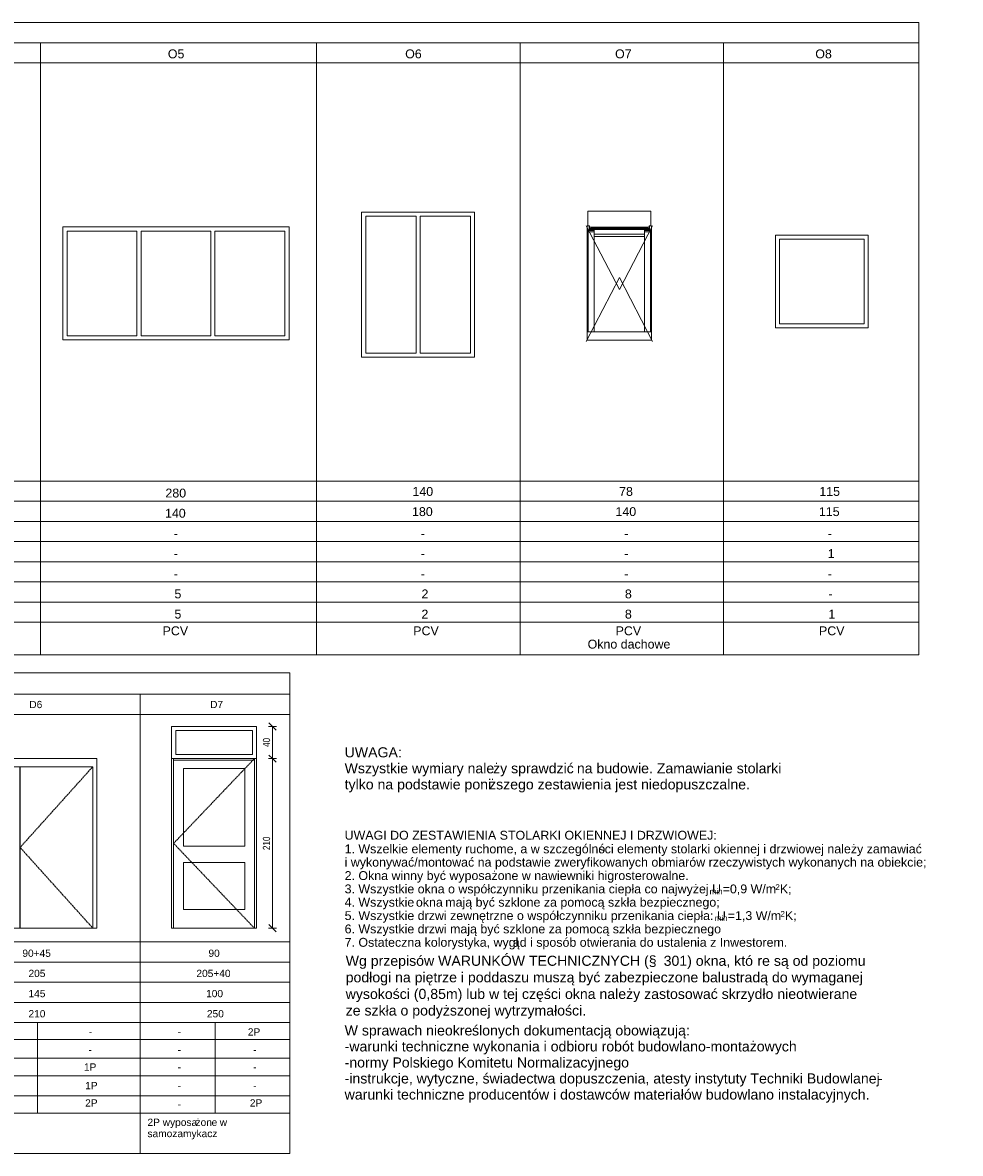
# Model space of a CAD drawing. Header units: centimetres. Extents: x 146 to 2652, y 520 to 1921.
# Tile 2 of 2: x 1490 to 2652, y 520 to 1921. Entities that reach past the tile are written whole.
import ezdxf

# ---------------------------------------------------------------- set-up
doc = ezdxf.new("R2010")
doc.units = ezdxf.units.CM
doc.linetypes.add('Tiret', pattern=[1.2, 0.6, -0.6])
doc.linetypes.add('Środek _2_', pattern=[3.175, 0.635, -0.475, 1.59, -0.475])
for name, color, linetype, lineweight in [('A-ANNO-DIMS', 211, 'Continuous', 9), ('A-ANNO-DIMS-50', 211, 'Continuous', 9), ('A-DETL-THIN', 151, 'Continuous', 18), ('A-DOOR', 31, 'Tiret', 18), ('A-DOOR-FRAM', 31, 'Continuous', 18), ('A-GLAZ', 151, 'Continuous', 18), ('G-ANNO-TEXT', 231, 'Continuous', 9)]:
    doc.layers.add(name, color=color, linetype=linetype, lineweight=lineweight)
doc.styles.add('Arial', font='arial.ttf', dxfattribs={"height": 11})
doc.styles.add('Arial_1', font='arial.ttf', dxfattribs={"height": 9})
doc.styles.add('Arial_2', font='arial.ttf', dxfattribs={"height": 7.1488})
doc.styles.add('Arial_3', font='arial.ttf', dxfattribs={"height": 12.5})
doc.styles.add('Arial_4', font='arial.ttf', dxfattribs={"width": 0.8, "height": 9})
doc.styles.add('Arial_B', font='arial.ttf', dxfattribs={"height": 11})
doc.styles.add('Arial_B_1', font='arial.ttf', dxfattribs={"height": 12.5})
doc.dimstyles.new('Przekątna_-_1_8_mm_Arial', dxfattribs={"dimscale": 30.48, "dimtxt": 9.182335, "dimasz": 0.295276, "dimexe": 0.164042, "dimexo": 0.0625, "dimgap": 0.008202, "dimtad": 1, "dimdec": 0, "dimdsep": 46, "dimtxsty": 'Arial_4', "dimblk1": 'OBLIQUE', "dimblk2": 'OBLIQUE', "dimsah": 1, "dimcen": 0.09, "dimazin": 0, "dimtfac": 1, "dimtdec": 4, "dimtix": 1, "dimtmove": 0, "dimatfit": 3, "dimfxl": 0.164042, "dimfxlon": 1, "dimtvp": 1, "dimtolj": 1, "dimtzin": 0, "dimarcsym": 2})

# ---------------------------------------------------------------- blocks, each defined once
blk = doc.blocks.new('Family - ___-777193-Zestawienie stolarki')
at = {"layer": 'A-GLAZ'}
for p, q in [((1540.1, 1527.9), (1540.1, 1667.9)), ((1540.1, 1667.9), (1820.1, 1667.9)), ((1820.1, 1667.9), (1540.1, 1667.9)), ((1540.1, 1667.9), (1540.1, 1527.9)), ((1820.1, 1667.9), (1820.1, 1527.9)), ((1820.1, 1527.9), (1820.1, 1667.9)), ((1545.1, 1532.9), (1545.1, 1662.8)), ((1545.1, 1662.8), (1631.7, 1662.8)), ((1631.7, 1662.8), (1631.7, 1532.9)), ((1636.8, 1532.9), (1636.8, 1662.8)), ((1636.8, 1662.8), (1723.3, 1662.8)), ((1723.3, 1662.8), (1723.3, 1532.9)), ((1728.4, 1532.9), (1728.4, 1662.8)), ((1728.4, 1662.8), (1815, 1662.8)), ((1815, 1662.8), (1815, 1532.9)), ((1820.1, 1527.9), (1540.1, 1527.9)), ((1540.1, 1527.9), (1820.1, 1527.9)), ((1631.7, 1532.9), (1545.1, 1532.9)), ((1723.3, 1532.9), (1636.8, 1532.9)), ((1815, 1532.9), (1728.4, 1532.9))]:
    blk.add_line(p, q, dxfattribs=at)
blk = doc.blocks.new('Family - ___-778025-Zestawienie stolarki')
at = {"layer": 'A-GLAZ'}
for p, q in [((1910, 1506.3), (1910, 1686.3)), ((1910, 1686.3), (2050, 1686.3)), ((2050, 1686.3), (1910, 1686.3)), ((1910, 1686.3), (1910, 1506.3)), ((2050, 1686.3), (2050, 1506.3)), ((2050, 1506.3), (2050, 1686.3)), ((1915.1, 1511.4), (1915.1, 1681.2)), ((1915.1, 1681.2), (1977.5, 1681.2)), ((1977.5, 1681.2), (1977.5, 1511.4)), ((1982.6, 1511.4), (1982.6, 1681.2)), ((1982.6, 1681.2), (2044.9, 1681.2)), ((2044.9, 1681.2), (2044.9, 1511.4)), ((2050, 1506.3), (1910, 1506.3)), ((1910, 1506.3), (2050, 1506.3)), ((1977.5, 1511.4), (1915.1, 1511.4)), ((2044.9, 1511.4), (1982.6, 1511.4))]:
    blk.add_line(p, q, dxfattribs=at)
blk = doc.blocks.new('Family - ___-778473-Zestawienie stolarki')
at = {"layer": 'A-GLAZ'}
for p, q in [((2190.3, 1687.5), (2190.3, 1669.4)), ((2268.3, 1687.5), (2190.3, 1687.5)), ((2268.3, 1669.4), (2268.3, 1687.5)), ((2188.3, 1669.4), (2229.3, 1590.2)), ((2189.5, 1669.4), (2192.1, 1669.4)), ((2189.5, 1669.4), (2189.5, 1538)), ((2192.1, 1669.4), (2192.2, 1669.4)), ((2192.1, 1663.9), (2192.1, 1669.4)), ((2192.2, 1669.4), (2192.2, 1663.9)), ((2192.2, 1667.5), (2194.5, 1667.5)), ((2194.5, 1667.5), (2264.1, 1667.5)), ((2194.5, 1667.5), (2194.5, 1666.1)), ((2229.3, 1590.2), (2270.3, 1669.4)), ((2264.1, 1667.5), (2266.4, 1667.5)), ((2264.1, 1667.5), (2264.1, 1666.1)), ((2266.4, 1669.4), (2266.5, 1669.4)), ((2266.4, 1663.9), (2266.4, 1669.4)), ((2266.5, 1669.4), (2269.1, 1669.4)), ((2266.5, 1669.4), (2266.5, 1663.9)), ((2269.1, 1538), (2269.1, 1669.4)), ((2198.1, 1663.9), (2190.6, 1663.9)), ((2190.6, 1663.9), (2190.6, 1663.6)), ((2190.6, 1663.6), (2198.1, 1663.6)), ((2190.6, 1661.6), (2190.6, 1663.6)), ((2198.1, 1661.6), (2190.6, 1661.6)), ((2190.6, 1596.2), (2190.6, 1661.6)), ((2192.3, 1664.7), (2192.3, 1666.1)), ((2266.4, 1666.1), (2192.3, 1666.1)), ((2192.3, 1663.9), (2192.3, 1664.7)), ((2192.3, 1664.7), (2266.4, 1664.7)), ((2264.1, 1666.2), (2194.5, 1666.2)), ((2198.1, 1663.6), (2198.1, 1663.9)), ((2198.1, 1663.6), (2198.1, 1661.6)), ((2198.1, 1661.6), (2198.1, 1596.2)), ((2260.5, 1659.1), (2198.1, 1659.1)), ((2198.1, 1659), (2260.5, 1659)), ((2260.5, 1656), (2198.1, 1656)), ((2268, 1663.9), (2260.5, 1663.9)), ((2260.5, 1663.9), (2260.5, 1663.6)), ((2260.5, 1663.6), (2268, 1663.6)), ((2260.5, 1661.6), (2260.5, 1663.6)), ((2268, 1661.6), (2260.5, 1661.6)), ((2260.5, 1661.6), (2260.5, 1596.2)), ((2266.4, 1666.1), (2266.4, 1664.7)), ((2266.4, 1664.7), (2266.4, 1663.9)), ((2268, 1663.6), (2268, 1663.9)), ((2268, 1663.6), (2268, 1661.6)), ((2268, 1661.6), (2268, 1596.2)), ((2188.3, 1525.9), (2229.3, 1605.2)), ((2229.3, 1605.2), (2270.3, 1525.9)), ((2190.6, 1596.2), (2190.6, 1538)), ((2198.1, 1538), (2198.1, 1596.2)), ((2260.5, 1596.2), (2260.5, 1538)), ((2268, 1538), (2268, 1596.2)), ((2189.5, 1527.5), (2189.5, 1538)), ((2189.5, 1538), (2269.1, 1538)), ((2189.5, 1527.5), (2269.1, 1527.5)), ((2269.1, 1538), (2269.1, 1527.5))]:
    blk.add_line(p, q, dxfattribs=at)
blk = doc.blocks.new('Family - ___-779446-Zestawienie stolarki')
at = {"layer": 'A-GLAZ'}
for p, q in [((2422.7, 1542.8), (2422.7, 1657.8)), ((2422.7, 1657.8), (2537.7, 1657.8)), ((2537.7, 1657.8), (2422.7, 1657.8)), ((2422.7, 1657.8), (2422.7, 1542.8)), ((2537.7, 1657.8), (2537.7, 1542.8)), ((2537.7, 1542.8), (2537.7, 1657.8)), ((2427.7, 1547.9), (2427.7, 1652.7)), ((2427.7, 1652.7), (2532.6, 1652.7)), ((2532.6, 1652.7), (2532.6, 1547.9)), ((2537.7, 1542.8), (2422.7, 1542.8)), ((2422.7, 1542.8), (2537.7, 1542.8)), ((2532.6, 1547.9), (2427.7, 1547.9))]:
    blk.add_line(p, q, dxfattribs=at)
blk = doc.blocks.new('Family - ___-780074-Zestawienie stolarki')
at = {"layer": 'A-DOOR', "linetype": 'Continuous'}
for p, q in [((1486.8, 999), (1442, 999)), ((1442, 999), (1442, 799)), ((1486.8, 799), (1486.8, 999)), ((1577, 999), (1487.1, 999)), ((1487.1, 999), (1487.1, 799)), ((1577, 799), (1577, 999)), ((1442, 799), (1486.8, 799)), ((1487.1, 799), (1577, 799))]:
    blk.add_line(p, q, dxfattribs=at)
at = {"layer": 'A-DOOR', "linetype": 'Środek _2_'}
for p, q in [((1577, 999), (1487, 899)), ((1487, 899), (1577, 799))]:
    blk.add_line(p, q, dxfattribs=at)
at = {"layer": 'A-DOOR-FRAM'}
for p, q in [((1437, 1009), (1437, 799)), ((1582, 1009), (1437, 1009)), ((1582, 799), (1582, 1009)), ((1442, 999), (1442, 799)), ((1442, 999), (1577, 999)), ((1486.8, 997.4), (1487.1, 997.4)), ((1577, 999), (1577, 799)), ((1442, 799), (1437, 799)), ((1577, 799), (1582, 799))]:
    blk.add_line(p, q, dxfattribs=at)
blk = doc.blocks.new('Family - ___-780481-Zestawienie stolarki')
at = {"layer": 'A-DOOR', "linetype": 'Środek _2_'}
for p, q in [((1777.2, 1009), (1677.2, 904)), ((1677.2, 904), (1777.2, 799))]:
    blk.add_line(p, q, dxfattribs=at)
at = {"layer": 'A-DOOR', "linetype": 'Continuous'}
for p, q in [((1677.2, 1009), (1677.2, 799)), ((1777.2, 799), (1777.2, 1009)), ((1689.2, 900.4), (1689.2, 997)), ((1689.2, 997), (1765.2, 997)), ((1765.2, 997), (1765.2, 900.4)), ((1765.2, 900.4), (1689.2, 900.4)), ((1689.2, 822), (1689.2, 880.4)), ((1689.2, 880.4), (1765.2, 880.4)), ((1765.2, 880.4), (1765.2, 822)), ((1765.2, 822), (1689.2, 822)), ((1677.2, 799), (1777.2, 799))]:
    blk.add_line(p, q, dxfattribs=at)
at = {"layer": 'A-DOOR-FRAM'}
for p, q in [((1674.7, 799), (1674.7, 1009)), ((1677.2, 1009), (1677.2, 799)), ((1777.2, 1009), (1777.2, 799)), ((1779.7, 799), (1779.7, 1009)), ((1677.2, 799), (1674.7, 799)), ((1777.2, 799), (1779.7, 799))]:
    blk.add_line(p, q, dxfattribs=at)
blk = doc.blocks.new('DIMBLOCK1-Zestawienie stolarki')
at = {"layer": 'A-ANNO-DIMS-50'}
for p, q in [((1799.6, 1009), (1794.6, 1009)), ((1799.6, 1009), (1795.1, 1013.5)), ((1799.6, 799), (1799.6, 1009)), ((1799.6, 1009), (1804.1, 1004.5)), ((1799.6, 1009), (1804.6, 1009)), ((1799.6, 799), (1794.6, 799)), ((1799.6, 799), (1795.1, 803.5)), ((1799.6, 799), (1804.1, 794.5)), ((1799.6, 799), (1804.6, 799))]:
    blk.add_line(p, q, dxfattribs=at)
at = {"layer": 'A-ANNO-DIMS-50', "color": 0, "insert": (1787.7, 895.7), "char_height": 9, "width": 19.834, "attachment_point": 1, "rotation": 90, "line_spacing_factor": 0.941778, "style": 'Arial_4'}
blk.add_mtext('210', dxfattribs=at)
blk = doc.blocks.new('_Oblique')
at = {"color": 0, "linetype": 'ByBlock', "lineweight": -2}
blk.add_line((-0.5, -0.5), (0.5, 0.5), dxfattribs=at)
blk = doc.blocks.new('DIMBLOCK2-Zestawienie stolarki')
at = {"layer": 'A-ANNO-DIMS-50'}
for p, q in [((1799.6, 1049), (1795.1, 1053.5)), ((1799.6, 1049), (1794.6, 1049)), ((1799.6, 1009), (1799.6, 1049)), ((1799.6, 1049), (1804.1, 1044.5)), ((1799.6, 1049), (1804.6, 1049)), ((1799.6, 1009), (1794.6, 1009)), ((1799.6, 1009), (1795.1, 1013.5)), ((1799.6, 1009), (1804.1, 1004.5)), ((1799.6, 1009), (1804.6, 1009))]:
    blk.add_line(p, q, dxfattribs=at)
at = {"layer": 'A-ANNO-DIMS-50', "color": 0, "insert": (1787.7, 1023.5), "char_height": 9, "width": 13.223, "attachment_point": 1, "rotation": 90, "line_spacing_factor": 0.941778, "style": 'Arial_4'}
blk.add_mtext('40', dxfattribs=at)

msp = doc.modelspace()

# ---------------------------------------------------------------- linework, layer by layer
at = {"layer": 'A-DETL-THIN'}
for p, q in [((145.7, 1921), (2600.3, 1921)), ((2600.3, 1921), (2600.3, 1137.5)), ((145.7, 1896), (2600.3, 1896)), ((1512.3, 1896), (1512.3, 1137.5)), ((1854.3, 1896), (1854.3, 1137.5)), ((2106.3, 1896), (2106.3, 1137.5)), ((2358.3, 1896), (2358.3, 1137.5)), ((145.7, 1871), (2600.3, 1871)), ((145.7, 1353), (2600.3, 1353)), ((267.7, 1328), (2600.3, 1328)), ((145.7, 1303), (2600.3, 1303)), ((267.7, 1278), (2600.3, 1278)), ((267.7, 1253), (2600.3, 1253)), ((267.7, 1228), (2600.3, 1228)), ((267.7, 1203), (2600.3, 1203)), ((145.7, 1178), (2600.3, 1178)), ((145.7, 1137.5), (2600.3, 1137.5)), ((145.7, 1115.4), (1821, 1115.4)), ((1821, 1115.4), (1821, 519.9)), ((145.7, 1088.9), (1821, 1088.9)), ((1635.7, 1088.9), (1635.7, 519.9)), ((145.7, 1063.9), (1821, 1063.9)), ((1674.7, 1009), (1674.7, 1049)), ((1674.7, 1049), (1779.7, 1049)), ((1679.7, 1044), (1774.7, 1044)), ((1679.7, 1014), (1679.7, 1044)), ((1774.7, 1014), (1774.7, 1044)), ((1779.7, 1049), (1779.7, 1009)), ((1674.7, 1014), (1674.7, 1009)), ((1674.7, 1009), (1779.7, 1009)), ((1674.7, 1009), (1779.7, 1009)), ((1679.7, 1014), (1774.7, 1014)), ((1779.7, 1009), (1779.7, 1014)), ((1677.2, 1007), (1777.2, 1007)), ((145.7, 781.9), (1821, 781.9)), ((279.7, 756.9), (1821, 756.9)), ((145.7, 731.9), (1821, 731.9)), ((279.7, 706.9), (1821, 706.9)), ((145.7, 681.9), (1821, 681.9)), ((1508.7, 681.9), (1508.7, 569.9)), ((1728.7, 681.9), (1728.7, 569.9)), ((279.7, 660.9), (1821, 660.9)), ((279.7, 637.9), (1821, 637.9)), ((279.7, 615.9), (1821, 615.9)), ((279.7, 591.4), (1821, 591.4)), ((145.7, 569.9), (1821, 569.9)), ((145.7, 519.9), (1821, 519.9))]:
    msp.add_line(p, q, dxfattribs=at)

# ---------------------------------------------------------------- block references
at = {"layer": 'A-DOOR', "linetype": 'Continuous'}
for name in ['Family - ___-780074-Zestawienie stolarki', 'Family - ___-780481-Zestawienie stolarki']:
    msp.add_blockref(name, (0, 0), dxfattribs=at)
at = {"layer": 'A-GLAZ'}
for name in ['Family - ___-778025-Zestawienie stolarki', 'Family - ___-778473-Zestawienie stolarki', 'Family - ___-777193-Zestawienie stolarki', 'Family - ___-779446-Zestawienie stolarki']:
    msp.add_blockref(name, (0, 0), dxfattribs=at)

# ---------------------------------------------------------------- texts
at = {"layer": 'G-ANNO-TEXT', "color": 7, "attachment_point": 1}
for s, insert, char_height, width, style in [('O5', (1670, 1887.8), 11, 24.051, 'Arial'), ('O6', (1964, 1887.8), 11, 24.051, 'Arial'), ('O7', (2224, 1887.8), 11, 24.051, 'Arial'), ('O8', (2472, 1887.8), 11, 24.051, 'Arial'), ('140', (1973, 1345.6), 11, 30.063, 'Arial'), ('78', (2229, 1345.6), 11, 20.042, 'Arial'), ('115', (2477, 1345.6), 11, 30.063, 'Arial'), ('280', (1667, 1343.6), 11, 30.063, 'Arial'), ('140', (1666.5, 1318.6), 11, 30.063, 'Arial'), ('180', (1972.5, 1320.6), 11, 30.063, 'Arial'), ('140', (2224.5, 1320.6), 11, 30.063, 'Arial'), ('115', (2476.5, 1320.6), 11, 30.063, 'Arial'), ('\\fArial|b0|i0|c238|p34|;-', (1677.4, 1293.6), 11, 6.013, 'Arial'), ('\\fArial|b0|i0|c238|p34|;-', (1983.4, 1293.6), 11, 6.013, 'Arial'), ('\\fArial|b0|i0|c238|p34|;-', (2235.4, 1293.6), 11, 6.013, 'Arial'), ('\\fArial|b0|i0|c238|p34|;-', (2487.4, 1293.6), 11, 6.013, 'Arial'), ('\\fArial|b0|i0|c238|p34|;-', (1677.4, 1268.6), 11, 6.013, 'Arial'), ('\\fArial|b0|i0|c238|p34|;-', (1983.4, 1268.6), 11, 6.013, 'Arial'), ('\\fArial|b0|i0|c238|p34|;-', (2235.4, 1268.6), 11, 6.013, 'Arial'), ('\\fArial|b0|i0|c238|p34|;1', (2487.4, 1268.6), 11, 10.021, 'Arial'), ('\\fArial|b0|i0|c238|p34|;-', (1677.4, 1243.6), 11, 6.013, 'Arial'), ('\\fArial|b0|i0|c238|p34|;-', (1983.4, 1243.6), 11, 6.013, 'Arial'), ('\\fArial|b0|i0|c238|p34|;-', (2235.4, 1243.6), 11, 6.013, 'Arial'), ('\\fArial|b0|i0|c238|p34|;-', (2487.4, 1243.6), 11, 6.013, 'Arial'), ('\\fArial|b0|i0|c238|p34|;5', (1678.2, 1218.6), 11, 9.62, 'Arial'), ('\\fArial|b0|i0|c238|p34|;2', (1984.2, 1218.6), 11, 9.62, 'Arial'), ('\\fArial|b0|i0|c238|p34|;8', (2236.2, 1218.6), 11, 9.62, 'Arial'), ('\\fArial|b0|i0|c238|p34|;-', (2488.2, 1218.6), 11, 6.013, 'Arial'), ('\\fArial|b0|i0|c238|p34|;5', (1678.2, 1193.6), 11, 9.62, 'Arial'), ('\\fArial|b0|i0|c238|p34|;2', (1984.2, 1193.6), 11, 9.62, 'Arial'), ('\\fArial|b0|i0|c238|p34|;8', (2236.2, 1193.6), 11, 9.62, 'Arial'), ('\\fArial|b0|i0|c238|p34|;1', (2488.2, 1193.6), 11, 9.62, 'Arial'), ('PCV', (1663.5, 1172.9), 11, 36.878, 'Arial'), ('PCV', (1974, 1172.9), 11, 36.878, 'Arial'), ('PCV', (2224.7, 1172.9), 11, 36.878, 'Arial'), ('PCV', (2476.6, 1172.9), 11, 36.878, 'Arial'), ('Okno dachowe', (2190, 1156.4), 11, 120.654, 'Arial'), ('D6 ', (1498.4, 1080.6), 9, 23.249, 'Arial_1'), ('D7 ', (1722.4, 1080.6), 9, 23.249, 'Arial_1'), ('UWAGA:', (1889, 1023.1), 12.5, 86.582, 'Arial_3'), ('Wszystkie wymiary nale', (1889, 1003.3), 12.5, 222.869, 'Arial_3'), ('ży sprawdzić ', (2072.9, 1003.3), 12.5, 125.865, 'Arial_3'), ('na budowie. Zamawianie stolarki ', (2176.7, 1003.3), 12.5, 303.439, 'Arial_3'), ('tylko na podstawie poni', (1889, 983.4), 12.5, 216.856, 'Arial_3'), ('ższego zestawienia jest niedopuszczalne.', (2067.9, 983.4), 12.5, 388.017, 'Arial_3'), ('UWAGI DO ZESTAWIENIA STOLARKI OKIENNEJ I DRZWIOWEJ:', (1889, 919.6), 11, 547.553, 'Arial_B'), ('1. Wszelkie elementy ruchome, a w szczególno', (1889, 902.7), 11, 381.202, 'Arial'), ('ści elementy stolarki okiennej i\xa0drzwiowej należy zamawiać ', (2203.5, 902.7), 11, 474.198, 'Arial'), ('i wykonywać/montować na podstawie zweryfikowanych obmiarów rzeczywistych wykonanych na obiekcie;', (1889, 886.2), 11, 846.582, 'Arial'), ('2. Okna winny być wyposażone w nawiewniki higrosterowalne. ', (1889, 869.6), 11, 506.666, 'Arial'), ('3. Wszystkie okna o współczynniku przenikania ciepła co najwyżej U', (1889, 853.1), 11, 547.953, 'Arial'), ('min', (2341.1, 848.1), 7.15, 19.641, 'Arial_2'), ('=0,9 W/m', (2357.3, 853.1), 11, 78.966, 'Arial'), ('\\fArial|b0|i0|c238|p34|;2', (2422.5, 853.3), 7.149, 6.814, 'Arial_2'), ('K;', (2428.1, 853.1), 11, 17.236, 'Arial'), ('4. Wszystkie ', (1889, 836.6), 11, 107.025, 'Arial'), ('okna', (1977.3, 836.6), 11, 38.882, 'Arial'), (' mają być szklone za pomocą szkła bezpiecznego;', (2009.4, 836.6), 11, 404.852, 'Arial'), ('5. Wszystkie drzwi zewnętrzne o współczynniku przenikania ciepła: U', (1889, 820), 11, 555.569, 'Arial'), ('min', (2347.4, 815), 7.15, 19.641, 'Arial_2'), ('=1,3 W/m', (2363.6, 820), 11, 78.966, 'Arial'), ('\\fArial|b0|i0|c238|p34|;2', (2428.8, 820.2), 7.149, 6.814, 'Arial_2'), ('K;', (2434.4, 820), 11, 17.236, 'Arial'), ('6. Wszystkie drzwi mają być szklone za pomocą szkła bezpiecznego', (1889, 803.5), 11, 548.755, 'Arial'), ('7. Ostateczna kolorystyka, wygl', (1889, 786.9), 11, 252.532, 'Arial'), ('ąd i sposób otwierania do ustalenia z Inwestorem.', (2097.4, 786.9), 11, 402.046, 'Arial'), ('\\fArial|b0|i0|c238|p34|;.', (2341.8, 803.5), 11, 5.211, 'Arial'), ('90+45', (1489.8, 772.4), 9, 42.489, 'Arial_1'), ('90', (1720.3, 772.4), 9, 16.835, 'Arial_1'), ('205', (1497.4, 747.4), 9, 25.253, 'Arial_1'), ('205+40', (1705.4, 747.4), 9, 50.907, 'Arial_1'), ('145', (1497.4, 722.4), 9, 25.253, 'Arial_1'), ('100', (1717.4, 722.4), 9, 25.253, 'Arial_1'), ('210', (1497.4, 697.4), 9, 25.253, 'Arial_1'), ('250', (1718.4, 697.4), 9, 25.253, 'Arial_1'), ('2P', (1769.1, 674.9), 9, 18.439, 'Arial_1'), ('W sprawach nieokre', (1889, 678.5), 12.5, 191.202, 'Arial_3'), ('ślonych dokumentacją obowiązują:', (2046.8, 678.5), 12.5, 323.882, 'Arial_3'), ('\\fArial|b0|i0|c238|p34|;-', (1572.1, 674.9), 9, 4.81, 'Arial_1'), ('\\fArial|b0|i0|c238|p34|;-', (1682.1, 674.9), 9, 4.81, 'Arial_1'), ('-warunki techniczne wykonania i odbioru robót budowlano-montażowych', (1889, 658.7), 12.5, 667.806, 'Arial_3'), ('\\fArial|b0|i0|c238|p34|;-', (1571.6, 652.9), 9, 4.81, 'Arial_1'), ('\\fArial|b0|i0|c238|p34|;-', (1682.1, 652.9), 9, 4.81, 'Arial_1'), ('\\fArial|b0|i0|c238|p34|;-', (1775.6, 652.9), 9, 4.81, 'Arial_1'), ('1P', (1566.1, 631.4), 9, 18.439, 'Arial_1'), ('-normy Polskiego Komitetu Normalizacyjnego', (1889, 638.8), 12.5, 424.894, 'Arial_3'), ('\\fArial|b0|i0|c238|p34|;-', (1682.1, 631.4), 9, 4.81, 'Arial_1'), ('\\fArial|b0|i0|c238|p34|;-', (1775.6, 631.4), 9, 4.81, 'Arial_1'), ('-instrukcje, wytyczne, świadectwa dopuszczenia, atesty instytuty Techniki Budowlanej', (1889, 619), 12.5, 794.472, 'Arial_3'), ('\\fArial|b0|i0|c238|p34|; ', (2544.5, 619), 12.5, 6.013, 'Arial_3'), ('\\fArial|b0|i0|c238|p34|; ', (2555.4, 619), 12.5, 6.013, 'Arial_3'), ('1P', (1567.6, 608.4), 9, 18.439, 'Arial_1'), ('\\fArial|b0|i0|c238|p34|;-', (1682.1, 608.4), 9, 4.81, 'Arial_1'), ('\\fArial|b0|i0|c238|p34|;-', (1775.6, 608.4), 9, 4.81, 'Arial_1'), ('\\fArial|b0|i0|c238|p34|;-', (2549.5, 619), 12.5, 7.215, 'Arial_3'), ('warunki techniczne producentów i dostawców materiałów budowlano instalacyjnych.', (1889, 599.1), 12.5, 777.637, 'Arial_3'), ('2P', (1567.6, 586.9), 9, 18.439, 'Arial_1'), ('\\fArial|b0|i0|c238|p34|;-', (1682.1, 585.4), 9, 4.81, 'Arial_1'), ('2P', (1771.6, 586.9), 9, 18.439, 'Arial_1'), ('2P wyposa', (1644.8, 562.9), 9, 72.152, 'Arial_1'), ('żon', (1704.3, 562.9), 9, 24.051, 'Arial_1'), ('\\fArial|b0|i0|c238|p34|;e', (1724.2, 562.9), 9, 8.017, 'Arial_1'), (' w ', (1730.8, 562.9), 9, 18.84, 'Arial_1'), ('samozamykacz', (1644.8, 549), 9, 101.013, 'Arial_1')]:
    msp.add_mtext(s, dxfattribs=dict(at, insert=insert, char_height=char_height, width=width, style=style))

# ---------------------------------------------------------------- dimensions: what is measured, and where the dimension line sits
at = {"layer": 'A-ANNO-DIMS'}
for base, p1, p2, override, picture, middle in [((1799.6, 1049), (1794.6, 1009), (1794.6, 1049), {"dimpost": '<>', "dimfxl": 40}, 'DIMBLOCK2-Zestawienie stolarki', (1794.8, 1029)), ((1799.6, 1009), (1794.6, 799), (1794.6, 1009), {"dimpost": '<>', "dimfxl": 210}, 'DIMBLOCK1-Zestawienie stolarki', (1794.8, 904))]:
    dim = msp.add_linear_dim(base=base, p1=p1, p2=p2, angle=90, dimstyle='Przekątna_-_1_8_mm_Arial', override=override, dxfattribs=at)
    dim.commit()
    dim.dimension.update_dxf_attribs({"geometry": picture, "text_midpoint": middle})

# ---------------------------------------------------------------- next in the draw order: texts
at = {"layer": 'G-ANNO-TEXT', "color": 7, "char_height": 12.5, "attachment_point": 1, "style": 'Arial_B_1', "bg_fill": 3, "box_fill_scale": 1.25, "bg_fill_color": 256, "bg_fill_true_color": 13158600, "bg_fill_transparency": 0}
for s, insert, width in [('Wg przepisów WARUNKÓW TECHNICZNYCH (§', (1890.3, 764.8), 477.405), ('301) okna, któ', (2284.2, 764.8), 140.696)]:
    msp.add_mtext(s, dxfattribs=dict(at, insert=insert, width=width))

# ---------------------------------------------------------------- next in the draw order: texts
at = {"layer": 'G-ANNO-TEXT', "color": 7, "insert": (2400.3, 764.8), "char_height": 12.5, "width": 179.979, "attachment_point": 1, "style": 'Arial_B_1', "bg_fill": 3, "box_fill_scale": 1.25, "bg_fill_color": 256, "bg_fill_true_color": 13158600, "bg_fill_transparency": 0}
msp.add_mtext('re są od poziomu ', dxfattribs=at)

# ---------------------------------------------------------------- next in the draw order: texts
at = {"layer": 'G-ANNO-TEXT', "color": 7, "insert": (1890.3, 744.3), "char_height": 12.5, "width": 835.759, "attachment_point": 1, "style": 'Arial_B_1', "bg_fill": 3, "box_fill_scale": 1.25, "bg_fill_color": 256, "bg_fill_true_color": 13158600, "bg_fill_transparency": 0}
msp.add_mtext('podłogi na piętrze i poddaszu muszą być zabezpieczone balustradą do wymaganej ', dxfattribs=at)

# ---------------------------------------------------------------- next in the draw order: texts
at = {"layer": 'G-ANNO-TEXT', "color": 7, "insert": (1890.3, 723.7), "char_height": 12.5, "width": 832.552, "attachment_point": 1, "style": 'Arial_B_1', "bg_fill": 3, "box_fill_scale": 1.25, "bg_fill_color": 256, "bg_fill_true_color": 13158600, "bg_fill_transparency": 0}
msp.add_mtext('wysokości (0,85m) lub w tej części okna należy zastosować skrzydło nieotwierane ', dxfattribs=at)

# ---------------------------------------------------------------- next in the draw order: texts
at = {"layer": 'G-ANNO-TEXT', "color": 7, "insert": (1890.3, 703.2), "char_height": 12.5, "width": 395.232, "attachment_point": 1, "style": 'Arial_B_1', "bg_fill": 3, "box_fill_scale": 1.25, "bg_fill_color": 256, "bg_fill_true_color": 13158600, "bg_fill_transparency": 0}
msp.add_mtext('ze szkła o podyższonej wytrzymałości. ', dxfattribs=at)

doc.saveas('drawing.dxf')
